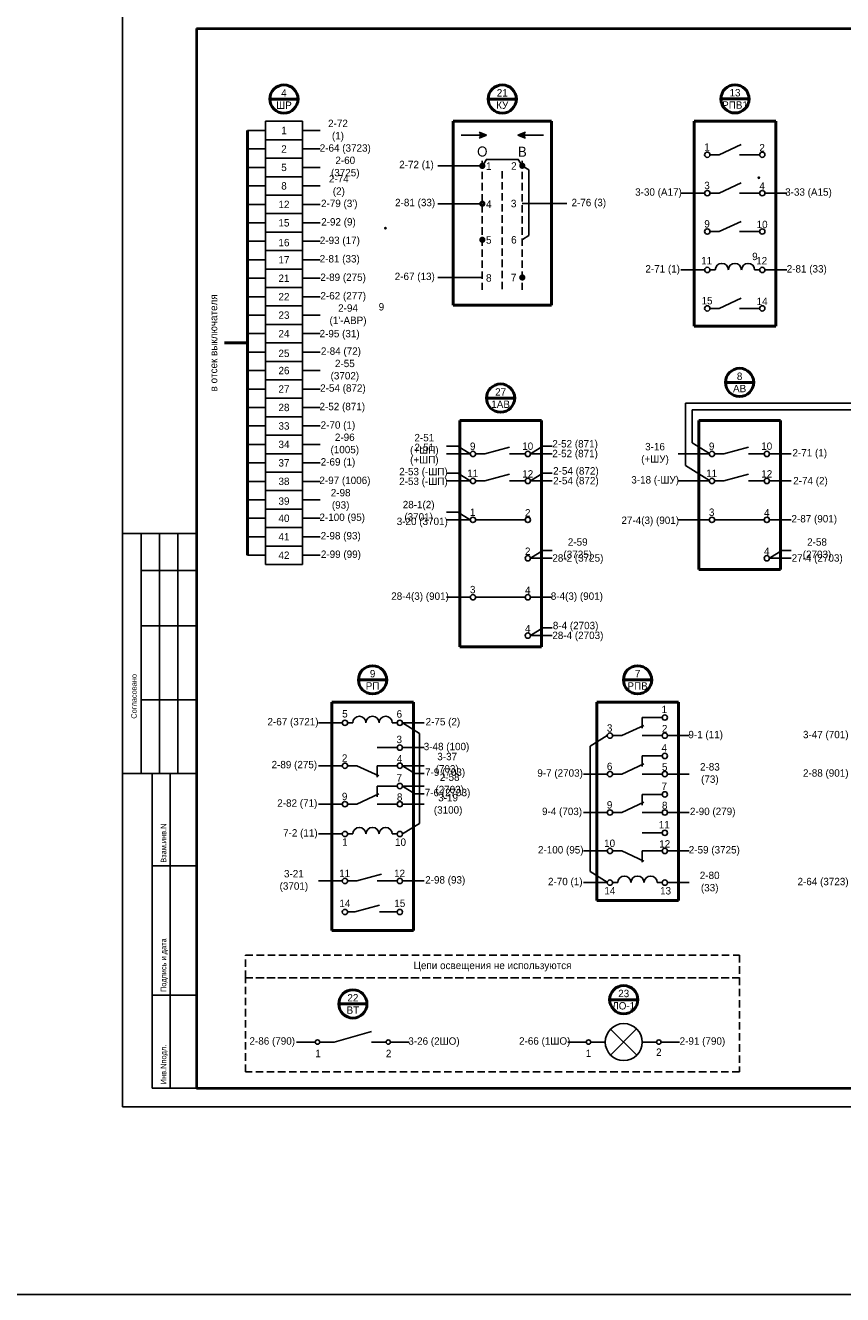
# Model space of a CAD drawing. Header units: millimetres. Extents: x 4897 to 12009, y -3017 to 2708.
# Tile 54 of 86: x 8597 to 8818, y -712 to -368. Entities that reach past the tile are written whole.
import ezdxf

# ---------------------------------------------------------------- set-up
doc = ezdxf.new("R2010")
doc.units = ezdxf.units.MM
doc.linetypes.add('JIS_02_2.0', pattern=[3, 2, -1])
doc.styles.add('SIMPLEX', font='txt', dxfattribs={"height": 5})

msp = doc.modelspace()

# ---------------------------------------------------------------- hatches: boundary and pattern name
h = msp.add_hatch(color=256)
h.dxf.hatch_style = 1
h.paths.add_polyline_path([(8719.6, -398.52), (8721.61, -397.66), (8719.6, -396.81)])
h = msp.add_hatch(color=256)
h.dxf.hatch_style = 1
h.paths.add_polyline_path([(8732.1, -398.52), (8730.1, -397.66), (8732.1, -396.81)])
h = msp.add_hatch(color=256)
h.dxf.hatch_style = 1
h.paths.add_polyline_path([(8794.93, -409.2, -1), (8795.73, -409.2, -1)])
h = msp.add_hatch(color=256)
h.dxf.hatch_style = 1
h.paths.add_polyline_path([(8693.8, -422.84, -1), (8694.59, -422.84, -1)])

# ---------------------------------------------------------------- linework, layer by layer
for p, q in [((8623.03, -660.79), (8623.03, -363.74)), ((8623.03, -660.79), (8623.03, -363.74)), ((8661.73, -396.41), (8656.88, -396.41)), ((8671.73, -396.41), (8676.57, -396.41)), ((8721.61, -397.66), (8714.69, -397.66)), ((8719.6, -396.81), (8721.61, -397.66)), ((8721.61, -397.66), (8719.6, -398.52)), ((8732.1, -396.81), (8730.1, -397.66)), ((8730.1, -397.66), (8732.1, -398.52)), ((8730.1, -397.66), (8737.02, -397.66)), ((8661.73, -401.41), (8656.88, -401.41)), ((8671.73, -401.41), (8676.57, -401.41)), ((8790.57, -400.19), (8784.61, -402.96)), ((8720.45, -405.99), (8721.54, -404.23)), ((8730.2, -404.23), (8721.52, -404.27)), ((8731.23, -405.99), (8730.15, -404.23)), ((8795.53, -402.96), (8790.1, -402.96)), ((8661.73, -406.41), (8656.88, -406.41)), ((8671.73, -406.41), (8676.57, -406.41)), ((8720.45, -405.99), (8708.4, -405.95)), ((8731.27, -405.95), (8733.02, -407.04)), ((8733.02, -407.04), (8733.03, -424.87)), ((8661.73, -411.41), (8656.88, -411.41)), ((8671.73, -411.41), (8676.57, -411.41)), ((8790.57, -410.6), (8784.61, -413.36)), ((8795.53, -413.36), (8790.1, -413.36)), ((8796.97, -413.36), (8802.87, -413.36)), ((8661.73, -416.41), (8656.88, -416.41)), ((8671.73, -416.41), (8676.57, -416.41)), ((8720.45, -416.23), (8708.4, -416.23)), ((8731.27, -416.2), (8743.3, -416.2)), ((8661.73, -421.41), (8656.88, -421.41)), ((8671.73, -421.41), (8676.57, -421.41)), ((8790.57, -421), (8784.61, -423.76)), ((8731.28, -425.95), (8733.03, -424.87)), ((8795.53, -423.76), (8790.1, -423.76)), ((8661.73, -426.41), (8656.88, -426.41)), ((8671.73, -426.41), (8676.57, -426.41)), ((8661.73, -431.41), (8656.88, -431.41)), ((8671.73, -431.41), (8676.57, -431.41)), ((8661.73, -436.41), (8656.88, -436.41)), ((8671.73, -436.41), (8676.57, -436.41)), ((8720.45, -436.23), (8708.4, -436.23)), ((8796.97, -434.16), (8802.87, -434.16)), ((8661.73, -441.41), (8656.88, -441.41)), ((8671.73, -441.41), (8676.57, -441.41)), ((8790.57, -441.8), (8784.61, -444.57)), ((8661.73, -446.41), (8656.88, -446.41)), ((8671.73, -446.41), (8676.57, -446.41)), ((8795.53, -444.57), (8790.1, -444.57)), ((8661.73, -451.41), (8656.88, -451.41)), ((8671.73, -451.41), (8676.57, -451.41)), ((8661.73, -456.41), (8656.88, -456.41)), ((8671.73, -456.41), (8676.57, -456.41)), ((8661.73, -461.41), (8656.88, -461.41)), ((8671.73, -461.41), (8676.57, -461.41)), ((8661.73, -466.41), (8656.88, -466.41)), ((8671.73, -466.41), (8676.57, -466.41)), ((8775.45, -470.23), (8775.45, -487.13)), ((8775.45, -470.23), (8839.62, -470.23)), ((8661.73, -471.41), (8656.88, -471.41)), ((8671.73, -471.41), (8676.57, -471.41)), ((8777.27, -480.94), (8777.27, -472.05)), ((8777.27, -472.05), (8841.45, -472.05)), ((8661.73, -476.41), (8656.88, -476.41)), ((8671.73, -476.41), (8676.57, -476.41)), ((8661.73, -481.41), (8656.88, -481.41)), ((8671.73, -481.41), (8676.57, -481.41)), ((8713.82, -481.89), (8710.76, -481.89)), ((8710.76, -483.97), (8717.19, -483.97)), ((8713.82, -481.89), (8717.19, -483.97)), ((8718.62, -483.97), (8721.14, -483.97)), ((8727.81, -482.11), (8721.14, -483.97)), ((8727.81, -483.97), (8732.06, -483.97)), ((8736.86, -481.89), (8733.5, -483.97)), ((8733.5, -483.97), (8739.4, -483.97)), ((8736.86, -481.89), (8739.4, -481.89)), ((8773.44, -483.97), (8781.9, -483.97)), ((8783.34, -483.97), (8785.86, -483.97)), ((8792.52, -482.11), (8785.86, -483.97)), ((8792.52, -483.97), (8796.78, -483.97)), ((8798.21, -483.97), (8804.12, -483.97)), ((8661.73, -486.41), (8656.88, -486.41)), ((8671.73, -486.41), (8676.57, -486.41)), ((8661.73, -491.41), (8656.88, -491.41)), ((8671.73, -491.41), (8676.57, -491.41)), ((8713.82, -489.2), (8710.76, -489.2)), ((8710.76, -491.29), (8717.19, -491.29)), ((8713.82, -489.2), (8717.19, -491.29)), ((8718.62, -491.29), (8721.14, -491.29)), ((8727.81, -489.43), (8721.14, -491.29)), ((8727.81, -491.29), (8732.06, -491.29)), ((8736.86, -489.2), (8733.5, -491.29)), ((8733.5, -491.29), (8739.4, -491.29)), ((8736.86, -489.2), (8739.4, -489.2)), ((8773.44, -491.29), (8781.9, -491.29)), ((8783.34, -491.29), (8785.86, -491.29)), ((8792.52, -489.43), (8785.86, -491.29)), ((8792.52, -491.29), (8796.78, -491.29)), ((8798.21, -491.29), (8804.12, -491.29)), ((8661.73, -496.41), (8656.88, -496.41)), ((8671.73, -496.41), (8676.57, -496.41)), ((8661.73, -501.41), (8656.88, -501.41)), ((8671.73, -501.41), (8676.57, -501.41)), ((8713.82, -499.75), (8710.76, -499.75)), ((8713.82, -499.75), (8717.19, -501.83)), ((8710.76, -501.83), (8717.19, -501.83)), ((8718.62, -501.83), (8732.06, -501.83)), ((8773.44, -501.83), (8781.9, -501.83)), ((8783.34, -501.83), (8796.78, -501.83)), ((8798.21, -501.83), (8804.12, -501.83)), ((8643.03, -505.55), (8623.03, -505.55)), ((8628.03, -570.55), (8628.03, -505.55)), ((8633.03, -570.55), (8633.03, -505.55)), ((8638.03, -570.55), (8638.03, -505.55)), ((8661.73, -506.41), (8656.88, -506.41)), ((8671.73, -506.41), (8676.57, -506.41)), ((8661.73, -511.41), (8656.88, -511.41)), ((8671.73, -511.41), (8676.57, -511.41)), ((8736.86, -510.15), (8733.5, -512.23)), ((8736.86, -510.15), (8739.4, -510.15)), ((8801.58, -510.15), (8798.21, -512.23)), ((8801.58, -510.15), (8804.12, -510.15)), ((8733.5, -512.23), (8739.4, -512.23)), ((8798.21, -512.23), (8804.12, -512.23)), ((8628.03, -515.55), (8643.03, -515.55)), ((8717.19, -522.78), (8710.76, -522.78)), ((8718.62, -522.78), (8732.06, -522.78)), ((8733.5, -522.78), (8739.4, -522.78)), ((8628.03, -530.55), (8643.03, -530.55)), ((8736.86, -531.1), (8733.5, -533.18)), ((8736.86, -531.1), (8739.4, -531.1)), ((8733.5, -533.18), (8739.4, -533.18)), ((8628.03, -550.55), (8643.03, -550.55)), ((8769.15, -555.36), (8763.71, -555.36)), ((8763.71, -555.36), (8763.71, -558.25)), ((8682.51, -556.78), (8676.08, -556.78)), ((8685.36, -556.78), (8683.94, -556.78)), ((8696.05, -556.78), (8697.38, -556.78)), ((8698.82, -556.78), (8704.72, -556.78)), ((8698.82, -556.78), (8703.47, -559.66)), ((8703.45, -584.02), (8703.45, -559.65)), ((8764.19, -557.5), (8758.23, -560.26)), ((8697.38, -563.5), (8691.95, -563.5)), ((8698.82, -563.5), (8704.72, -563.5)), ((8754.27, -560.26), (8749.62, -563.15)), ((8749.64, -597.02), (8749.64, -563.14)), ((8755.71, -560.26), (8758.23, -560.26)), ((8769.15, -560.26), (8763.71, -560.26)), ((8770.58, -560.26), (8776.48, -560.26)), ((8769.15, -565.76), (8763.71, -565.76)), ((8763.71, -565.76), (8763.71, -568.65)), ((8682.51, -568.4), (8676.08, -568.4)), ((8683.94, -568.4), (8686.46, -568.4)), ((8692.42, -571.17), (8686.46, -568.4)), ((8697.38, -568.4), (8691.95, -568.4)), ((8691.95, -571.48), (8691.95, -568.4)), ((8698.82, -568.4), (8704.72, -568.4)), ((8702.18, -570.49), (8698.82, -568.4)), ((8702.18, -570.49), (8704.72, -570.49)), ((8764.19, -567.91), (8758.23, -570.67)), ((8623.03, -570.55), (8643.03, -570.55)), ((8631.03, -655.74), (8631.03, -570.55)), ((8635.9, -655.74), (8635.9, -570.55)), ((8697.38, -573.9), (8691.95, -573.9)), ((8691.95, -573.9), (8691.95, -576.79)), ((8698.82, -573.9), (8704.72, -573.9)), ((8702.18, -575.99), (8698.82, -573.9)), ((8747.84, -570.67), (8754.27, -570.67)), ((8755.71, -570.67), (8758.23, -570.67)), ((8769.15, -570.67), (8763.71, -570.67)), ((8770.58, -570.67), (8776.48, -570.67)), ((8692.42, -576.04), (8686.46, -578.81)), ((8702.18, -575.99), (8704.72, -575.99)), ((8769.15, -576.17), (8763.71, -576.17)), ((8763.71, -576.17), (8763.71, -579.06)), ((8676.08, -578.81), (8682.51, -578.81)), ((8683.94, -578.81), (8686.46, -578.81)), ((8697.38, -578.81), (8691.95, -578.81)), ((8698.82, -578.81), (8704.72, -578.81)), ((8764.19, -578.31), (8758.23, -581.07)), ((8698.82, -586.89), (8703.47, -584.01)), ((8747.84, -581.07), (8754.27, -581.07)), ((8755.71, -581.07), (8758.23, -581.07)), ((8769.15, -581.07), (8763.71, -581.07)), ((8770.58, -581.07), (8776.48, -581.07)), ((8682.51, -586.89), (8676.08, -586.89)), ((8685.36, -586.89), (8683.94, -586.89)), ((8696.05, -586.89), (8697.38, -586.89)), ((8769.15, -586.57), (8763.71, -586.57)), ((8747.84, -591.47), (8754.27, -591.47)), ((8755.71, -591.47), (8758.23, -591.47)), ((8764.19, -594.23), (8758.23, -591.47)), ((8769.15, -591.47), (8763.71, -591.47)), ((8763.71, -594.55), (8763.71, -591.47)), ((8770.58, -591.47), (8776.48, -591.47)), ((8631.03, -595.55), (8643.03, -595.55)), ((8693.13, -597.75), (8686.46, -599.61)), ((8754.29, -599.9), (8749.64, -597.02)), ((8676.08, -599.61), (8682.51, -599.61)), ((8683.94, -599.61), (8686.46, -599.61)), ((8697.38, -599.61), (8691.95, -599.61)), ((8698.82, -599.61), (8704.72, -599.61)), ((8754.27, -600.06), (8747.84, -600.06)), ((8757.12, -600.06), (8755.71, -600.06)), ((8767.81, -600.06), (8769.15, -600.06)), ((8770.58, -600.06), (8776.48, -600.06)), ((8683.94, -608.01), (8685.95, -608.01)), ((8692.62, -606.15), (8685.95, -608.01)), ((8697.38, -608.01), (8692.62, -608.01)), ((8631.03, -630.55), (8643.03, -630.55)), ((8690.46, -640.4), (8680.32, -643.23)), ((8762.27, -646.76), (8755.19, -639.7)), ((8755.2, -646.78), (8762.24, -639.67)), ((8670.12, -643.23), (8675.21, -643.23)), ((8676.4, -643.23), (8680.32, -643.23)), ((8690.46, -643.23), (8694.38, -643.23)), ((8695.58, -643.23), (8700.66, -643.23)), ((8748.61, -643.23), (8743.61, -643.23)), ((8753.73, -643.23), (8749.8, -643.23)), ((8758.73, -643.23), (8758.73, -643.23)), ((8767.65, -643.23), (8763.73, -643.23)), ((8768.84, -643.23), (8773.84, -643.23)), ((8631.03, -655.74), (8643.03, -655.74)), ((8623.03, -660.79), (9043.04, -660.79))]:
    msp.add_line(p, q)
at = {"lineweight": 40}
for p, q in [((8643.03, -368.74), (9038.12, -368.74)), ((8643.03, -655.74), (9038.12, -655.74))]:
    msp.add_line(p, q, dxfattribs=at)
at = {"linetype": 'Continuous', "lineweight": 40}
msp.add_line((8643.03, -368.74), (8643.03, -655.74), dxfattribs=at)
at = {"lineweight": 50}
for p, q in [((8670.55, -387.88), (8662.9, -387.88)), ((8729.68, -387.88), (8722.03, -387.88)), ((8792.69, -387.84), (8785.05, -387.84)), ((8712.55, -393.88), (8739.16, -393.88)), ((8712.55, -393.88), (8712.55, -443.66)), ((8739.16, -393.88), (8739.16, -443.66)), ((8799.92, -393.88), (8777.83, -393.88)), ((8777.83, -393.88), (8777.83, -449.4)), ((8799.92, -393.88), (8799.92, -449.4)), ((8656.88, -511.41), (8656.88, -396.41)), ((8739.16, -443.66), (8712.55, -443.66)), ((8799.92, -449.4), (8777.83, -449.4)), ((8656.88, -453.91), (8650.59, -453.91)), ((8793.94, -464.61), (8786.3, -464.61)), ((8729.23, -468.86), (8721.58, -468.86)), ((8736.45, -474.89), (8714.36, -474.89)), ((8714.36, -474.89), (8714.36, -536.2)), ((8736.45, -474.89), (8736.45, -536.2)), ((8801.16, -474.89), (8779.07, -474.89)), ((8779.07, -474.89), (8779.07, -515.25)), ((8801.16, -474.89), (8801.16, -515.25)), ((8801.16, -515.25), (8779.07, -515.25)), ((8736.45, -536.2), (8714.36, -536.2)), ((8694.55, -545.15), (8686.9, -545.15)), ((8766.31, -545.15), (8758.66, -545.15)), ((8701.77, -551.19), (8679.68, -551.19)), ((8679.68, -551.19), (8679.68, -613.02)), ((8701.77, -551.19), (8701.77, -613.02)), ((8773.53, -551.19), (8751.44, -551.19)), ((8751.44, -551.19), (8751.44, -604.89)), ((8773.53, -551.19), (8773.53, -604.89)), ((8773.53, -604.89), (8751.44, -604.89)), ((8701.77, -613.02), (8679.68, -613.02)), ((8762.55, -631.75), (8754.9, -631.75)), ((8689.22, -632.91), (8681.57, -632.91))]:
    msp.add_line(p, q, dxfattribs=at)
at = {"linetype": 'JIS_02_2.0'}
for p, q in [((8720.44, -404.61), (8720.44, -439.56)), ((8731.27, -404.61), (8731.27, -439.56)), ((8725.85, -407.37), (8725.85, -439.56))]:
    msp.add_line(p, q, dxfattribs=at)
at = {"color": 7}
for p, q in [((8782.09, -402.96), (8784.61, -402.96)), ((8774.22, -413.36), (8780.65, -413.36)), ((8782.09, -413.36), (8784.61, -413.36)), ((8782.09, -423.76), (8784.61, -423.76)), ((8774.22, -434.16), (8780.65, -434.16)), ((8783.51, -434.16), (8782.09, -434.16)), ((8794.19, -434.16), (8795.53, -434.16)), ((8782.09, -444.57), (8784.61, -444.57)), ((8781.92, -483.82), (8777.27, -480.94)), ((8781.92, -491.13), (8775.45, -487.13))]:
    msp.add_line(p, q, dxfattribs=at)
at = {"linetype": 'Continuous'}
for p, q in [((8643.03, -514.73), (8643.03, -534.73)), ((8643.03, -554.73), (8643.03, -574.73))]:
    msp.add_line(p, q, dxfattribs=at)
at = {"color": 9, "true_color": 0xd19cc7}
msp.add_lwpolyline([(5136.09, -194.91), (9658.66, -194.91), (9658.66, -711.61), (5136.09, -711.61)], close=True, dxfattribs=at)
for points in [[(8671.73, -398.91), (8661.73, -398.91), (8661.73, -393.91), (8671.73, -393.91)], [(8671.73, -403.91), (8661.73, -403.91), (8661.73, -398.91), (8671.73, -398.91)], [(8671.73, -408.91), (8661.73, -408.91), (8661.73, -403.91), (8671.73, -403.91)], [(8671.73, -413.91), (8661.73, -413.91), (8661.73, -408.91), (8671.73, -408.91)], [(8671.73, -418.91), (8661.73, -418.91), (8661.73, -413.91), (8671.73, -413.91)], [(8671.73, -423.91), (8661.73, -423.91), (8661.73, -418.91), (8671.73, -418.91)], [(8671.73, -423.91), (8661.73, -423.91), (8661.73, -418.91), (8671.73, -418.91)], [(8671.73, -428.91), (8661.73, -428.91), (8661.73, -423.91), (8671.73, -423.91)], [(8671.73, -433.91), (8661.73, -433.91), (8661.73, -428.91), (8671.73, -428.91)], [(8671.73, -438.91), (8661.73, -438.91), (8661.73, -433.91), (8671.73, -433.91)], [(8671.73, -443.91), (8661.73, -443.91), (8661.73, -438.91), (8671.73, -438.91)], [(8671.73, -448.91), (8661.73, -448.91), (8661.73, -443.91), (8671.73, -443.91)], [(8671.73, -453.91), (8661.73, -453.91), (8661.73, -448.91), (8671.73, -448.91)], [(8671.73, -458.91), (8661.73, -458.91), (8661.73, -453.91), (8671.73, -453.91)], [(8671.73, -463.91), (8661.73, -463.91), (8661.73, -458.91), (8671.73, -458.91)], [(8671.73, -468.91), (8661.73, -468.91), (8661.73, -463.91), (8671.73, -463.91)], [(8671.73, -473.91), (8661.73, -473.91), (8661.73, -468.91), (8671.73, -468.91)], [(8671.73, -478.91), (8661.73, -478.91), (8661.73, -473.91), (8671.73, -473.91)], [(8671.73, -483.91), (8661.73, -483.91), (8661.73, -478.91), (8671.73, -478.91)], [(8671.73, -488.91), (8661.73, -488.91), (8661.73, -483.91), (8671.73, -483.91)], [(8671.73, -493.91), (8661.73, -493.91), (8661.73, -488.91), (8671.73, -488.91)], [(8671.73, -498.91), (8661.73, -498.91), (8661.73, -493.91), (8671.73, -493.91)], [(8671.73, -503.91), (8661.73, -503.91), (8661.73, -498.91), (8671.73, -498.91)], [(8671.73, -508.91), (8661.73, -508.91), (8661.73, -503.91), (8671.73, -503.91)], [(8671.73, -513.91), (8661.73, -513.91), (8661.73, -508.91), (8671.73, -508.91)]]:
    msp.add_lwpolyline(points, close=True)
at = {"const_width": 0.677}
for points in [[(8719.93, -405.99, 1), (8720.94, -405.99, 1)], [(8730.76, -405.95, 1), (8731.77, -405.95, 1)], [(8719.95, -416.23, 1), (8720.96, -416.23, 1)], [(8719.95, -425.99, 1), (8720.96, -425.99, 1)], [(8730.76, -436.2, 1), (8731.77, -436.2, 1)]]:
    msp.add_lwpolyline(points, format="xyb", close=True, dxfattribs=at)
at = {"linetype": 'JIS_02_2.0'}
for points in [[(8656.33, -619.72), (8790.11, -619.72), (8790.11, -625.84), (8656.33, -625.84)], [(8656.33, -625.84), (8790.11, -625.84), (8790.11, -651.27), (8656.33, -651.27)]]:
    msp.add_lwpolyline(points, close=True, dxfattribs=at)
at = {"lineweight": 50}
for centre in [(8666.73, -387.88), (8725.85, -387.88), (8788.87, -387.84), (8790.12, -464.61), (8725.4, -468.86), (8690.73, -545.15), (8762.49, -545.15), (8758.73, -631.75), (8685.39, -632.91)]:
    msp.add_circle(centre, 3.82, dxfattribs=at)
at = {"color": 7}
for centre in [(8781.37, -402.96), (8796.25, -402.96), (8781.37, -413.36), (8796.25, -413.36), (8781.37, -423.76), (8796.25, -423.76), (8781.37, -434.16), (8796.25, -434.16), (8781.37, -444.57), (8796.25, -444.57)]:
    msp.add_circle(centre, 0.719, dxfattribs=at)
for centre, radius in [((8717.9, -483.97), 0.719), ((8732.78, -483.97), 0.719), ((8782.62, -483.97), 0.719), ((8797.5, -483.97), 0.719), ((8717.9, -491.29), 0.719), ((8732.78, -491.29), 0.719), ((8782.62, -491.29), 0.719), ((8797.5, -491.29), 0.719), ((8717.9, -501.83), 0.719), ((8732.78, -501.83), 0.719), ((8782.62, -501.83), 0.719), ((8797.5, -501.83), 0.719), ((8732.78, -512.23), 0.719), ((8797.5, -512.23), 0.719), ((8717.9, -522.78), 0.719), ((8732.78, -522.78), 0.719), ((8732.78, -533.18), 0.719), ((8683.23, -556.78), 0.719), ((8698.1, -556.78), 0.719), ((8769.86, -555.36), 0.719), ((8754.99, -560.26), 0.719), ((8769.86, -560.26), 0.719), ((8698.1, -563.5), 0.719), ((8769.86, -565.76), 0.719), ((8683.23, -568.4), 0.719), ((8698.1, -568.4), 0.719), ((8754.99, -570.67), 0.719), ((8769.86, -570.67), 0.719), ((8698.1, -573.9), 0.719), ((8769.86, -576.17), 0.719), ((8683.23, -578.81), 0.719), ((8698.1, -578.81), 0.719), ((8754.99, -581.07), 0.719), ((8769.86, -581.07), 0.719), ((8683.23, -586.89), 0.719), ((8698.1, -586.89), 0.719), ((8769.86, -586.57), 0.719), ((8754.99, -591.47), 0.719), ((8769.86, -591.47), 0.719), ((8683.23, -599.61), 0.719), ((8698.1, -599.61), 0.719), ((8754.99, -600.06), 0.719), ((8769.86, -600.06), 0.719), ((8683.23, -608.01), 0.719), ((8698.1, -608.01), 0.719), ((8758.73, -643.23), 5), ((8675.81, -643.23), 0.599), ((8694.98, -643.23), 0.599), ((8749.21, -643.23), 0.599), ((8768.25, -643.23), 0.599)]:
    msp.add_circle(centre, radius)
for centre in [(8785.29, -434.16), (8788.85, -434.16), (8792.41, -434.16)]:
    msp.add_arc(centre, 1.78, 0, 180, dxfattribs=at)
for centre in [(8687.14, -556.78), (8690.71, -556.78), (8694.27, -556.78), (8687.14, -586.89), (8690.71, -586.89), (8694.27, -586.89), (8758.9, -600.06), (8762.47, -600.06), (8766.03, -600.06)]:
    msp.add_arc(centre, 1.78, 0, 180)

# ---------------------------------------------------------------- texts
at = {"color": 7, "style": 'SIMPLEX'}
for p in [(8793.51, -431.5), (8692.38, -445.14)]:
    msp.add_text('9', height=2, rotation=360, dxfattribs=at).set_placement(p)
at = {"linetype": 'Continuous', "style": 'SIMPLEX'}
for s, p in [('Согласовано', (8626.86, -555.67)), ('Взам.инв.N', (8634.86, -594.67)), ('Подпись и дата', (8634.86, -629.67)), ('Инв.Nподл.', (8634.86, -654.67))]:
    msp.add_text(s, height=1.5, rotation=90, dxfattribs=at).set_placement(p)
at = {"style": 'SIMPLEX'}
for s, p in [('1', (8675.21, -647.32)), ('2', (8694.32, -647.32))]:
    msp.add_text(s, height=2, dxfattribs=at).set_placement(p)
at = {"color": 7, "char_height": 2, "attachment_point": 5, "style": 'SIMPLEX'}
for s, insert, width in [('13\\PРПВ1', (8788.87, -387.84), 4.7988), ('1', (8781.3, -400.89), 2.0587), ('2', (8796.21, -401.05), 2.4873), ('3-30 (A17)', (8768.15, -413.36), 12.3173), ('3', (8781.3, -411.3), 2.4873), ('4', (8796.21, -411.46), 2.4873), ('9', (8781.3, -421.7), 2.4873), ('10', (8796.21, -421.86), 2.4873), ('2-71 (1)', (8769.29, -434.16), 12.3173), ('11', (8781.19, -431.65), 2.4873), ('12', (8796.09, -431.66), 2.9086), ('15', (8781.3, -442.5), 3.5663), ('14', (8796.21, -442.66), 2.4873), ('{\\C256;Цепи освещения не используются}', (8723.22, -622.78), 133.7823)]:
    msp.add_mtext(s, dxfattribs=dict(at, insert=insert, width=width))
at = {"style": 'SIMPLEX'}
for s, insert, char_height, width, attachment_point in [('4\\PШР', (8666.73, -387.88), 2, 4.7988, 5), ('21\\PКУ', (8725.85, -387.88), 2, 7.6478, 5), ('2-72 (1)', (8681.35, -396.44), 2, 8.4877, 5), ('\\pt10;2-64 (3723)', (8683.33, -401.44), 2, 14.2223, 5), ('О', (8720.44, -402.11), 2.71, 3.5223, 5), ('В', (8731.27, -402.15), 2.71, 4.0058, 5), ('2-60 (3725)', (8683.33, -406.44), 2, 12.0386, 5), ('2-72 (1)', (8702.62, -405.91), 2, 11.4322, 5), ('1', (8722.95, -406.05), 2.03, 1.3918, 6), ('2', (8729.74, -406.01), 2.03, 0.6556, 6), ('\\pt8;2-74 (2)', (8681.59, -411.44), 2, 8.0699, 5), ('3-33 (A15)', (8808.77, -413.36), 2, 12.266, 5), ("2-79 (3')", (8681.7, -416.44), 2, 10.8774, 5), ('2-81 (33)', (8702.25, -416.2), 2, 11.4322, 5), ('4', (8722.95, -416.34), 2.03, 1.3918, 6), ('3', (8729.68, -416.19), 2.03, 1.1658, 6), ('2-76 (3)', (8749.28, -416.2), 2, 11.4322, 5), ('2-92 (9)', (8681.49, -421.44), 2, 14.2223, 5), ('2-93 (17)', (8681.87, -426.44), 2, 13.5906, 5), ('5', (8722.95, -426.05), 2.03, 1.3918, 6), ('6', (8729.74, -426.01), 2.03, 0.6556, 6), ('2-81 (33)', (8681.83, -431.44), 2, 10.2628, 5), ('2-81 (33)', (8808.3, -434.16), 2, 12.266, 5), ('2-89 (275)', (8682.75, -436.44), 2, 11.9939, 5), ('2-67 (13)', (8702.15, -436.2), 2, 11.4322, 5), ('8', (8722.95, -436.34), 2.03, 1.3918, 6), ('7', (8729.68, -436.19), 2.03, 1.596, 6), ('2-62 (277)', (8682.78, -441.44), 2, 14.2223, 5), ("2-94 (1'-АВР) ", (8684.08, -446.44), 2, 14.2223, 5), ('2-95 (31)', (8681.8, -451.7), 2, 13.6322, 5), ('2-84 (72)', (8682.16, -456.44), 2, 10.3467, 5), ('2-55 (3702)', (8683.22, -461.44), 2, 12.2084, 5), ('2-54 (872)', (8682.7, -466.44), 2, 11.9017, 5), ('8\\PАВ', (8790.12, -464.61), 2, 13.7171, 5), ('27\\P1АВ', (8725.4, -468.86), 2, 13.7171, 5), ('2-52 (871)', (8682.53, -471.44), 2, 12.2534, 5), ('2-70 (1)', (8681.35, -476.44), 2, 9.1279, 5), ('2-96 (1005)', (8683.2, -481.43), 2, 11.5808, 5), ('2-51 (+ШП)', (8704.74, -481.53), 2, 12.5391, 5), ('9', (8717.84, -481.91), 2, 2.4873, 5), ('10', (8732.74, -481.89), 2, 2.4873, 5), ('2-52 (871)', (8745.57, -481.53), 2, 12.5391, 5), ('3-16 (+ШУ)', (8767.21, -483.97), 2, 12.5391, 5), ('9', (8782.55, -481.91), 2, 2.4873, 5), ('10', (8797.46, -481.89), 2, 2.4873, 5), ('2-71 (1)', (8809.12, -483.97), 2, 9.451, 5), ('2-51 (+ШП)', (8704.74, -484.17), 2, 12.5391, 5), ('2-52 (871)', (8745.57, -484.17), 2, 12.5391, 5), ('2-69 (1)', (8681.36, -486.43), 2, 10.0168, 5), ('2-53 (-ШП)', (8704.5, -489.05), 2, 12.5391, 5), ('11', (8717.84, -489.22), 2, 2.4873, 5), ('2-54 (872)', (8745.79, -488.86), 2, 12.266, 5), ('11', (8782.55, -489.22), 2, 2.4873, 5), ('2-97 (1006)', (8683.24, -491.43), 2, 14.2223, 5), ('2-53 (-ШП)', (8704.5, -491.69), 2, 12.5391, 5), ('12', (8732.74, -489.39), 2, 2.4873, 5), ('\\pt10;2-54 (872)', (8745.79, -491.51), 2, 12.266, 5), ('3-18 (-ШУ)', (8767.25, -491.29), 2, 12.5391, 5), ('12', (8797.46, -489.39), 2, 2.4873, 5), ('\\pt10;2-74 (2)', (8809.32, -491.51), 2, 9.7474, 5), ('2-98 (93)', (8682.08, -496.43), 2, 9.672, 5), ('28-1(2) (3701)', (8703.2, -499.66), 2, 15.2573, 5), ('2-100 (95)', (8682.51, -501.43), 2, 11.7477, 5), ('3-20 (3701)', (8704.19, -502.54), 2, 15.2573, 5), ('1', (8717.84, -499.77), 2, 2.4873, 5), ('2', (8732.74, -499.93), 2, 2.4873, 5), ('27-4(3) (901)', (8765.92, -502.24), 2, 15.2573, 5), ('3', (8782.55, -499.77), 2, 2.4873, 5), ('4', (8797.46, -499.93), 2, 2.4873, 5), ('\\pt10;2-87 (901)', (8810.34, -501.83), 2, 12.0033, 5), ('2-98 (93)', (8682.1, -506.43), 2, 12.6292, 5), ('2-59 (3725)', (8746.28, -509.79), 2, 12.5391, 5), ('2-58 (2703)', (8811.08, -509.79), 2, 12.5391, 5), ('2-99 (99)', (8682.15, -511.43), 2, 13.129, 5), ('2', (8732.74, -510.33), 2, 2.4873, 5), ('\\pt10;28-2 (3725)', (8746.32, -512.45), 2, 13.4447, 5), ('4', (8797.46, -510.33), 2, 2.4873, 5), ('\\pt10;27-4 (2703)', (8811.13, -512.45), 2, 13.4447, 5), ('28-4(3) (901)', (8703.58, -522.78), 2, 15.2573, 5), ('3', (8717.84, -520.72), 2, 2.4873, 5), ('4', (8732.74, -520.88), 2, 2.4873, 5), ('8-4(3) (901)', (8746.05, -522.78), 2, 15.2573, 5), ('8-4 (2703)', (8745.71, -530.74), 2, 12.5391, 5), ('4', (8732.74, -531.28), 2, 2.4873, 5), ('\\pt10;28-4 (2703)', (8746.32, -533.4), 2, 13.4447, 5), ('9\\PРП', (8690.73, -545.15), 2, 13.7171, 5), ('7\\PРПВ', (8762.49, -545.15), 2, 13.7171, 5), ('5', (8683.23, -554.36), 2, 2.4873, 5), ('6', (8697.97, -554.4), 2, 2.4873, 5), ('1', (8769.72, -553.16), 2, 2.4873, 5), ('2-67 (3721)', (8669.18, -556.78), 2, 14.4559, 5), ('2-75 (2)', (8709.77, -556.78), 2, 9.697, 5), ('3', (8697.95, -561.3), 2, 2.4873, 5), ('3', (8754.92, -558.2), 2, 2.4873, 5), ('2', (8769.83, -558.36), 2, 2.4873, 5), ('9-1 (11)', (8780.93, -560.26), 2, 9.5969, 5), ('3-47 (701)', (8813.45, -560.26), 2, 12.3173, 5), ('3-48 (100)', (8710.75, -563.5), 2, 14.2495, 5), ('4', (8769.72, -563.56), 2, 2.4873, 5), ('2-89 (275)', (8669.54, -568.4), 2, 14.4559, 5), ('2', (8683.16, -566.34), 2, 2.4873, 5), ('4', (8698.06, -566.5), 2, 2.4873, 5), ('3-37 (703)', (8710.93, -567.88), 2, 11.4821, 5), ('7', (8697.95, -571.7), 2, 2.4873, 5), ('7-9 (703)', (8710.37, -570.44), 2, 11.4821, 5), ('9-7 (2703)', (8741.51, -570.67), 2, 12.3173, 5), ('6', (8754.92, -568.6), 2, 2.4873, 5), ('5', (8769.83, -568.77), 2, 2.4873, 5), ('2-83 (73)', (8782.07, -570.67), 2, 9.4941, 5), ('2-88 (901)', (8813.45, -570.67), 2, 12.3173, 5), ('7-6 (2703)', (8711.03, -575.96), 2, 12.3516, 5), ('2-58 (2703)', (8711.6, -573.48), 2, 12.3516, 5), ('7', (8769.72, -573.96), 2, 2.4873, 5), ('2-82 (71)', (8670.34, -578.81), 2, 12.3173, 5), ('9', (8683.16, -576.74), 2, 2.4873, 5), ('8', (8698.06, -576.9), 2, 2.4873, 5), ('3-19 (3100)', (8711.18, -579.01), 2, 12.0624, 5), ('9-4 (703)', (8742.04, -581.07), 2, 10.4797, 5), ('9', (8754.92, -579.01), 2, 2.4873, 5), ('8', (8769.83, -579.17), 2, 2.4873, 5), ('2-90 (279)', (8782.83, -581.07), 2, 13.6069, 5), ('11', (8769.72, -584.36), 2, 2.4873, 5), ('7-2 (11)', (8671.17, -586.89), 2, 10.3075, 5), ('1', (8683.23, -589.07), 2, 2.4873, 5), ('10', (8698.3, -589.11), 2, 2.4873, 5), ('2-100 (95)', (8741.69, -591.47), 2, 11.9753, 5), ('10', (8754.92, -589.41), 2, 2.4873, 5), ('12', (8769.83, -589.57), 2, 2.4873, 5), ('2-59 (3725)', (8783.27, -591.47), 2, 13.779, 5), ('3-21 (3701)', (8669.41, -599.61), 2, 11.9753, 5), ('11', (8683.16, -597.55), 2, 2.6267, 5), ('12', (8698.04, -597.55), 2, 2.4873, 5), ('2-80 (33)', (8782.02, -600.06), 2, 9.697, 5), ('2-64 (3723)', (8812.72, -600.06), 2, 13.0575, 5), ('2-98 (93)', (8710.4, -599.61), 2, 11.3123, 5), ('2-70 (1)', (8742.91, -600.06), 2, 10.3075, 5), ('14', (8754.99, -602.24), 2, 2.4873, 5), ('13', (8770.07, -602.28), 2, 2.4873, 5), ('14', (8683.23, -605.67), 2, 2.4873, 5), ('15', (8698.1, -605.67), 2, 2.4873, 5), ('23\\PЛО-1', (8758.73, -631.75), 2, 13.7171, 5), ('\\pt8;22\\PВТ', (8685.39, -632.91), 2, 4.8313, 5), ('2-86 (790)', (8663.56, -643.23), 2, 13.7171, 5), ('3-26 (2ШО)', (8707.35, -643.26), 2, 14.7183, 5), ('2-66 (1ШО)', (8737.34, -643.23), 2, 13.7171, 5), ('2-91 (790)', (8780.05, -643.25), 2, 15.0229, 5), ('1', (8749.21, -646.25), 2, 13.1618, 5), ('2', (8768.25, -645.97), 2, 13.1618, 5)]:
    msp.add_mtext(s, dxfattribs=dict(at, insert=insert, char_height=char_height, width=width, attachment_point=attachment_point))
at = {"char_height": 2, "attachment_point": 5, "style": 'SIMPLEX'}
for s, insert, width, rotation in [('1', (8666.73, -396.41), 9.9996, 0), ('2', (8666.73, -401.41), 9.9996, 0), ('5', (8666.73, -406.41), 9.9996, 0), ('8', (8666.73, -411.41), 9.9996, 0), ('12', (8666.73, -416.41), 9.9996, 0), ('15', (8666.73, -421.41), 9.9996, 0), ('16', (8666.73, -426.76), 9.9995, 0), ('17', (8666.73, -431.41), 9.9996, 0), ('21', (8666.73, -436.41), 9.9996, 0), ('22', (8666.73, -441.41), 9.9996, 0), ('в отсек выключателя ', (8647.67, -453.91), 25.4968, 90), ('23', (8666.73, -446.41), 9.9996, 0), ('24', (8666.73, -451.41), 9.9996, 0), ('25', (8666.73, -456.76), 9.9995, 0), ('26', (8666.73, -461.41), 9.9996, 0), ('27', (8666.73, -466.41), 9.9996, 0), ('28', (8666.73, -471.41), 9.9996, 0), ('33', (8666.73, -476.41), 9.9996, 0), ('34', (8666.73, -481.41), 9.9996, 0), ('37', (8666.73, -486.41), 9.9996, 0), ('38', (8666.73, -491.41), 9.9996, 0), ('39', (8666.73, -496.76), 9.9995, 0), ('40', (8666.73, -501.41), 9.9996, 0), ('41', (8666.73, -506.41), 9.9996, 0), ('42', (8666.73, -511.41), 9.9996, 0)]:
    msp.add_mtext(s, dxfattribs=dict(at, insert=insert, width=width, rotation=rotation))

doc.saveas('drawing.dxf')
